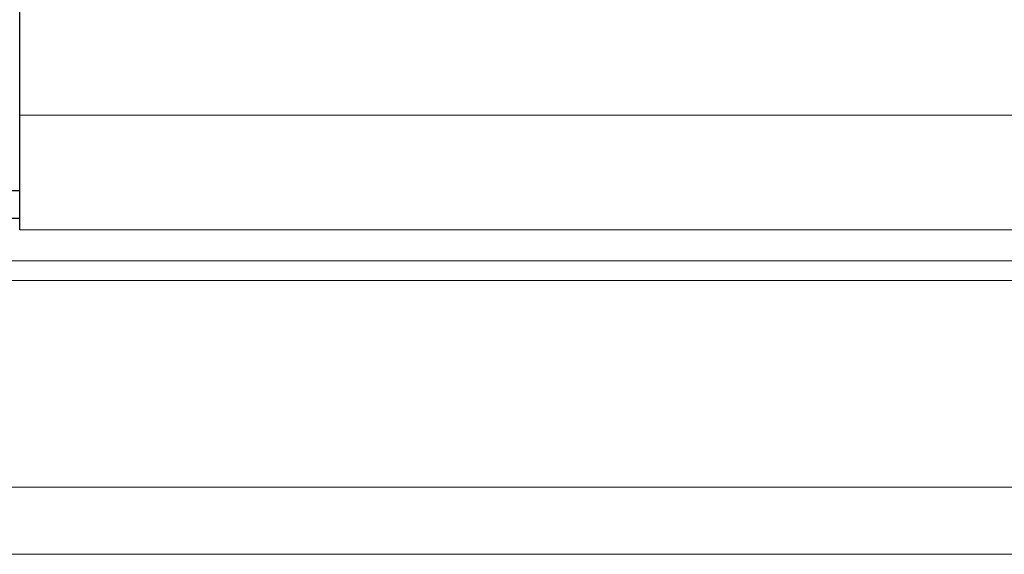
# Model space of a CAD drawing. Header units: millimetres. Extents: x 340 to 654, y 334 to 449.
# Tile 3 of 50: x 552 to 570, y 353 to 362. Entities that reach past the tile are written whole.
import ezdxf

# ---------------------------------------------------------------- set-up
doc = ezdxf.new("R2010")
doc.units = ezdxf.units.MM
doc.layers.add('2', color=7, linetype='Continuous')
doc.layers.add('OUT', color=3, linetype='Continuous')

msp = doc.modelspace()

# ---------------------------------------------------------------- linework, layer by layer
at = {"layer": '2', "color": 0, "linetype": 'Continuous'}
for p, q in [((552.244, 358.342), (552.244, 385.542)), ((543.944, 359.042), (552.244, 359.042)), ((552.244, 358.542), (543.944, 358.542))]:
    msp.add_line(p, q, dxfattribs=at)
at = {"layer": 'OUT', "color": 0, "linetype": 'Continuous', "lineweight": 15}
for p, q in [((587.444, 360.392), (552.244, 360.392)), ((587.444, 358.342), (552.244, 358.342)), ((654.08, 357.788), (497.772, 357.788)), ((599.444, 357.434), (497.718, 357.434)), ((654.08, 353.742), (496.595, 353.742)), ((625.844, 352.542), (459.844, 352.542))]:
    msp.add_line(p, q, dxfattribs=at)

doc.saveas('drawing.dxf')
